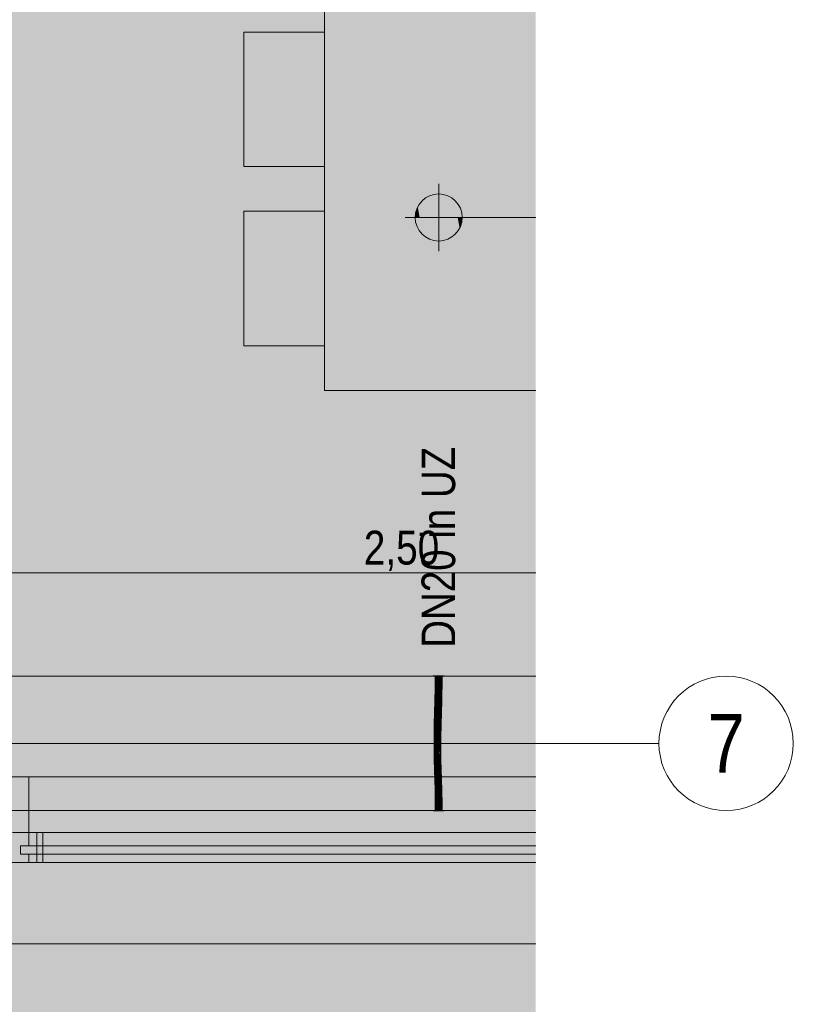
# Model space of a CAD drawing. Extents: x -620 to 300, y 62 to 1162.
# Tile 21 of 256: x 46 to 92, y 204 to 263. Entities that reach past the tile are written whole.
import ezdxf
from ezdxf.enums import TextEntityAlignment as Align
from ezdxf.lldxf.tags import DXFTag

# ---------------------------------------------------------------- set-up
doc = ezdxf.new("R2010")
doc.units = 0
doc.layers.get('0').update_dxf_attribs({"lineweight": 13})
for name, color, linetype, lineweight, true_color in [('30 -33 Aussenwände- 7 Fassade_ Elemente', 7, 'Continuous', 9, 0x00aacc), ('30 -34 Innenwände- 2 nichttragend', 7, 'Continuous', 18, 0xff7fe6), ('30 -35 Decken- 1 Konstruktion-Träger- Stahlbeton', 7, 'Continuous', 13, 0x33aa00), ('60- 61 allgemeine Ausstattung- 1 Möbel', 7, 'Continuous', 9, 0x00cccc), ('70 -76 Bemaßung- 2 Allgemein', 9, 'Continuous', 5, 0x808080), ('E_Leerrohr 20', 7, 'Continuous', 13, 0xcc0099), ('E_Leerrohr 20-Shading', 7, 'Continuous', 13, 0xcc0099), ('iwb_Layout Achsbezeichung', 1, 'Continuous', 13, 0xff0000), ('iwb_Layout BA_Markierung', 7, 'Continuous', 9, 0xbadcdc), ('iwb_Schraffur_Unterzug', 7, 'Continuous', 5, 0xffffcc)]:
    doc.layers.add(name, color=color, linetype=linetype, lineweight=lineweight, true_color=true_color)
for name, color, linetype, lineweight in [('70 -71 Achsen- 1 Gebäudeachsen', 7, 'STRICHPUNKT2-A06G94XR8I', 18), ('70 -72 Beschriftung- 5 Höhenkoten', 7, 'Continuous', 15), ('Detailelementbeschriftung', 7, 'Continuous', 9)]:
    doc.layers.add(name, color=color, linetype=linetype, lineweight=lineweight)
doc.styles.get("Standard").update_dxf_attribs({"font": 'ARIALN.TTF'})
tags = doc.linetypes.add('fein_strichliert-A06G94XS8I', pattern=[4, 1, -2, 1]).pattern_tags.tags
tags[8:9] = [DXFTag(74, 4), DXFTag(75, 0), DXFTag(340, '0'), DXFTag(46, 0.0), DXFTag(50, 0.0), DXFTag(44, 0.0), DXFTag(45, 0.0)]
tags[6:7] = [DXFTag(74, 4), DXFTag(75, 0), DXFTag(340, '0'), DXFTag(46, 0.0), DXFTag(50, 0.0), DXFTag(44, 0.0), DXFTag(45, 0.0)]
tags[4:5] = [DXFTag(74, 4), DXFTag(75, 0), DXFTag(340, '0'), DXFTag(46, 0.0), DXFTag(50, 0.0), DXFTag(44, 0.0), DXFTag(45, 0.0)]
tags = doc.linetypes.add('STRICHPUNKT2', pattern=[12.7, 6.35, -3.175, 0, -3.175]).pattern_tags.tags
tags[10:11] = [DXFTag(74, 4), DXFTag(75, 0), DXFTag(340, '0'), DXFTag(46, 0.0), DXFTag(50, 0.0), DXFTag(44, 0.0), DXFTag(45, 0.0)]
tags[8:9] = [DXFTag(74, 4), DXFTag(75, 0), DXFTag(340, '0'), DXFTag(46, 0.0), DXFTag(50, 0.0), DXFTag(44, 0.0), DXFTag(45, 0.0)]
tags[6:7] = [DXFTag(74, 4), DXFTag(75, 0), DXFTag(340, '0'), DXFTag(46, 0.0), DXFTag(50, 0.0), DXFTag(44, 0.0), DXFTag(45, 0.0)]
tags[4:5] = [DXFTag(74, 4), DXFTag(75, 0), DXFTag(340, '0'), DXFTag(46, 0.0), DXFTag(50, 0.0), DXFTag(44, 0.0), DXFTag(45, 0.0)]
tags = doc.linetypes.add('STRICHPUNKT2-A06G94XR8I', pattern=[12.7, 6.35, -3.175, 0, -3.175]).pattern_tags.tags
tags[10:11] = [DXFTag(74, 4), DXFTag(75, 0), DXFTag(340, '0'), DXFTag(46, 0.0), DXFTag(50, 0.0), DXFTag(44, 0.0), DXFTag(45, 0.0)]
tags[8:9] = [DXFTag(74, 4), DXFTag(75, 0), DXFTag(340, '0'), DXFTag(46, 0.0), DXFTag(50, 0.0), DXFTag(44, 0.0), DXFTag(45, 0.0)]
tags[6:7] = [DXFTag(74, 4), DXFTag(75, 0), DXFTag(340, '0'), DXFTag(46, 0.0), DXFTag(50, 0.0), DXFTag(44, 0.0), DXFTag(45, 0.0)]
tags[4:5] = [DXFTag(74, 4), DXFTag(75, 0), DXFTag(340, '0'), DXFTag(46, 0.0), DXFTag(50, 0.0), DXFTag(44, 0.0), DXFTag(45, 0.0)]

# ---------------------------------------------------------------- blocks, each defined once
blk = doc.blocks.new('Shading-A06G94XD8I', base_point=(70.725, 216.241))
at = {"layer": 'E_Leerrohr 20-Shading', "color": 213, "true_color": 0xd67fc0}
for points in [[(70.72, 215.453), (70.718, 216.241), (70.52, 215.453), (70.52, 216.241)], [(70.72, 215.453), (70.72, 216.241), (70.718, 216.241)], [(70.725, 216.241), (70.72, 215.453), (70.911, 216.065), (70.92, 215.453)], [(70.725, 216.241), (70.72, 216.241), (70.72, 215.453)], [(70.725, 216.241), (70.911, 216.065), (70.905, 216.241)], [(70.911, 216.065), (70.909, 216.241), (70.905, 216.241)], [(70.92, 215.453), (70.92, 216.241), (70.909, 216.241)], [(70.612, 215.453), (70.39, 215.453), (70.613, 215.441), (70.39, 215.441)], [(70.629, 215.441), (70.628, 215.453), (70.613, 215.441), (70.612, 215.453)], [(70.72, 215.441), (70.72, 215.453), (70.629, 215.441), (70.628, 215.453)], [(70.785, 215.453), (70.72, 215.453), (70.785, 215.441), (70.72, 215.441)], [(70.942, 215.441), (70.942, 215.453), (70.785, 215.441), (70.785, 215.453)], [(71.05, 215.441), (71.05, 215.453), (70.942, 215.441), (70.942, 215.453)]]:
    blk.add_solid(points, dxfattribs=at)
blk = doc.blocks.new('Shading-A06G94XF8I', base_point=(70.664, 222.665))
at = {"layer": 'E_Leerrohr 20-Shading', "color": 213, "true_color": 0xd67fc0}
for points in [[(70.494, 223.465), (70.39, 223.465), (70.494, 223.453), (70.39, 223.453)], [(70.566, 223.453), (70.565, 223.465), (70.494, 223.453), (70.494, 223.465)], [(70.664, 222.665), (70.52, 223.453), (70.52, 222.665)], [(70.664, 222.665), (70.662, 222.946), (70.52, 223.453), (70.651, 223.453)], [(70.58, 223.453), (70.579, 223.465), (70.566, 223.453), (70.565, 223.465)], [(70.608, 223.465), (70.579, 223.465), (70.608, 223.453), (70.58, 223.453)], [(70.608, 223.465), (70.608, 223.453), (70.633, 223.465), (70.633, 223.453)], [(70.633, 223.453), (70.72, 223.453), (70.633, 223.465), (70.72, 223.465)], [(70.662, 222.946), (70.658, 223.453), (70.651, 223.453)], [(70.677, 222.665), (70.671, 223.453), (70.664, 222.665), (70.658, 223.453)], [(70.7, 223.453), (70.671, 223.453), (70.702, 222.665), (70.677, 222.665)], [(70.702, 222.665), (70.72, 222.665), (70.7, 223.453), (70.72, 223.453)], [(70.785, 223.465), (70.72, 223.465), (70.785, 223.453), (70.72, 223.453)], [(70.769, 223.453), (70.72, 223.453), (70.724, 222.665), (70.72, 222.849)], [(70.769, 223.453), (70.724, 222.665), (70.765, 222.665)], [(70.769, 223.453), (70.765, 222.665), (70.838, 223.453), (70.826, 222.665)], [(70.931, 223.465), (70.785, 223.465), (70.931, 223.453), (70.785, 223.453)], [(70.838, 223.453), (70.826, 222.665), (70.872, 223.453), (70.856, 222.665)], [(70.856, 222.665), (70.92, 222.665), (70.872, 223.453), (70.92, 223.453)], [(70.931, 223.453), (70.936, 223.453), (70.931, 223.465), (70.936, 223.465)], [(70.936, 223.453), (70.991, 223.453), (70.936, 223.465), (70.991, 223.465)], [(70.991, 223.453), (71.05, 223.453), (70.991, 223.465), (71.05, 223.465)], [(70.72, 222.849), (70.72, 222.665), (70.724, 222.665)]]:
    blk.add_solid(points, dxfattribs=at)
blk = doc.blocks.new('Shading-A06G94XH8I', base_point=(70.62, 222.73))
at = {"layer": 'E_Leerrohr 20-Shading', "color": 223, "true_color": 0xc67fb4}
for points in [[(70.579, 223.453), (70.52, 223.453), (70.573, 222.731), (70.514, 222.732)], [(70.876, 223.453), (70.862, 223.453), (70.867, 222.726), (70.856, 222.726)], [(70.867, 222.726), (70.886, 222.726), (70.876, 223.453), (70.896, 223.453)], [(70.896, 223.453), (70.886, 222.726), (70.906, 223.453), (70.894, 222.726)], [(70.906, 223.453), (70.894, 222.726), (70.92, 223.453), (70.91, 222.726)], [(70.91, 222.726), (70.914, 222.726), (70.92, 223.453)], [(70.573, 222.731), (70.514, 222.732), (70.557, 222.007), (70.499, 222.009)], [(70.867, 222.726), (70.856, 222.726), (70.847, 222), (70.84, 222)], [(70.867, 222.726), (70.864, 222.59), (70.864, 222), (70.849, 222)], [(70.886, 222.726), (70.864, 222), (70.894, 222.726), (70.871, 222)], [(70.867, 222.726), (70.864, 222), (70.886, 222.726)], [(70.894, 222.726), (70.871, 222), (70.91, 222.726), (70.883, 221.999)], [(70.883, 221.999), (70.899, 221.999), (70.91, 222.726), (70.914, 222.726)], [(70.864, 222.59), (70.847, 222), (70.849, 222)], [(70.557, 222.007), (70.499, 222.009), (70.538, 221.283), (70.479, 221.284)], [(70.847, 222), (70.84, 222), (70.822, 221.275), (70.821, 221.275)], [(70.847, 222), (70.822, 221.275), (70.849, 222), (70.826, 221.275)], [(70.826, 221.275), (70.837, 221.275), (70.849, 222), (70.864, 222)], [(70.864, 222), (70.837, 221.275), (70.871, 222), (70.843, 221.275)], [(70.871, 222), (70.843, 221.275), (70.883, 221.999), (70.85, 221.274)], [(70.85, 221.274), (70.879, 221.274), (70.883, 221.999), (70.899, 221.999)], [(70.46, 220.559), (70.509, 220.558), (70.472, 221.016), (70.53, 221.015)], [(70.531, 221.015), (70.538, 221.283), (70.472, 221.016), (70.479, 221.284)], [(70.509, 220.558), (70.519, 220.557), (70.53, 221.015), (70.531, 221.015)], [(70.814, 221.008), (70.814, 221.013), (70.801, 220.551)], [(70.817, 220.981), (70.814, 221.008), (70.804, 220.551), (70.801, 220.551)], [(70.804, 220.551), (70.81, 220.551), (70.817, 220.981), (70.824, 220.914)], [(70.826, 221.275), (70.814, 221.008), (70.817, 220.981)], [(70.826, 221.275), (70.822, 221.275), (70.814, 221.008), (70.818, 221.142)], [(70.822, 221.275), (70.821, 221.275), (70.814, 221.013)], [(70.818, 221.142), (70.814, 221.013), (70.814, 221.008)], [(70.817, 220.981), (70.824, 220.914), (70.826, 221.275), (70.837, 221.275)], [(70.837, 221.275), (70.824, 220.914), (70.843, 221.275), (70.828, 220.869)], [(70.838, 221.014), (70.834, 221.014), (70.831, 220.844), (70.828, 220.869)], [(70.872, 221.013), (70.838, 221.014), (70.86, 220.55), (70.831, 220.844)], [(70.85, 221.274), (70.843, 221.275), (70.838, 221.014), (70.834, 221.014)], [(70.879, 221.274), (70.85, 221.274), (70.872, 221.013), (70.838, 221.014)], [(70.509, 220.558), (70.46, 220.559), (70.486, 219.831), (70.447, 219.832)], [(70.505, 219.831), (70.519, 220.557), (70.486, 219.831), (70.509, 220.558)], [(70.791, 219.828), (70.81, 220.551), (70.788, 219.828), (70.804, 220.551)], [(70.804, 220.551), (70.801, 220.551), (70.788, 219.828)], [(70.81, 220.551), (70.791, 219.828), (70.805, 220.156), (70.794, 219.828)], [(70.805, 220.156), (70.795, 219.828), (70.86, 220.55), (70.847, 219.827)], [(70.805, 220.156), (70.86, 220.55), (70.817, 220.551)], [(70.816, 220.551), (70.805, 220.156), (70.817, 220.551)], [(70.81, 220.551), (70.805, 220.156), (70.816, 220.551)], [(70.824, 220.914), (70.81, 220.551), (70.828, 220.869), (70.816, 220.551)], [(70.828, 220.869), (70.816, 220.551), (70.831, 220.844), (70.817, 220.551)], [(70.817, 220.551), (70.86, 220.55), (70.831, 220.844)], [(70.444, 219.299), (70.482, 219.299), (70.447, 219.832), (70.486, 219.831)], [(70.482, 219.299), (70.503, 219.299), (70.486, 219.831), (70.505, 219.831)], [(70.791, 219.828), (70.788, 219.828), (70.786, 219.302)], [(70.79, 219.465), (70.792, 219.538), (70.789, 219.681), (70.791, 219.828)], [(70.795, 219.828), (70.79, 219.303), (70.847, 219.827), (70.844, 219.303)], [(70.791, 219.828), (70.792, 219.538), (70.794, 219.828)], [(70.792, 219.538), (70.795, 219.828), (70.794, 219.828)], [(70.794, 219.828), (70.795, 219.828), (70.805, 220.156)], [(70.443, 219.104), (70.481, 219.104), (70.444, 219.299), (70.482, 219.299)], [(70.481, 219.104), (70.502, 219.104), (70.482, 219.299), (70.503, 219.299)], [(70.786, 219.302), (70.785, 219.105), (70.786, 219.3)], [(70.785, 219.105), (70.787, 219.105), (70.786, 219.3), (70.789, 219.29)], [(70.789, 219.681), (70.786, 219.302), (70.786, 219.3)], [(70.786, 219.3), (70.79, 219.465), (70.788, 219.465)], [(70.789, 219.29), (70.791, 219.465), (70.786, 219.3), (70.79, 219.465)], [(70.787, 219.105), (70.843, 219.105), (70.789, 219.29)], [(70.79, 219.465), (70.789, 219.681), (70.788, 219.465)], [(70.79, 219.303), (70.789, 219.29), (70.844, 219.303), (70.843, 219.105)], [(70.791, 219.465), (70.792, 219.538), (70.79, 219.465)], [(70.481, 219.104), (70.443, 219.104), (70.494, 218.493), (70.451, 218.492)], [(70.51, 218.494), (70.502, 219.104), (70.494, 218.493), (70.481, 219.104)], [(70.851, 218.5), (70.843, 219.105), (70.793, 218.499), (70.787, 219.105)], [(70.494, 218.493), (70.451, 218.492), (70.52, 217.884), (70.466, 217.882)], [(70.525, 217.884), (70.51, 218.494), (70.52, 217.884), (70.494, 218.493)], [(70.851, 218.5), (70.793, 218.499), (70.866, 217.893), (70.807, 217.892)], [(70.543, 217.275), (70.532, 217.645), (70.466, 217.882), (70.52, 217.884)], [(70.543, 217.275), (70.466, 217.882), (70.484, 217.273)], [(70.532, 217.645), (70.525, 217.884), (70.52, 217.884)], [(70.866, 217.893), (70.807, 217.892), (70.884, 217.285), (70.826, 217.283)], [(70.543, 217.275), (70.484, 217.273), (70.56, 216.667), (70.502, 216.666)], [(70.884, 217.285), (70.826, 217.283), (70.902, 216.676), (70.843, 216.674)], [(70.56, 216.667), (70.502, 216.666), (70.574, 216.06), (70.515, 216.059)], [(70.902, 216.676), (70.843, 216.674), (70.915, 216.065), (70.857, 216.064)], [(70.574, 216.06), (70.515, 216.059), (70.579, 215.453), (70.52, 215.453)], [(70.915, 216.065), (70.857, 216.064), (70.92, 215.453), (70.862, 215.453)]]:
    blk.add_solid(points, dxfattribs=at)
at = {"layer": 'E_Leerrohr 20-Shading', "color": 231, "true_color": 0xe17fc9}
for points in [[(70.576, 222.731), (70.598, 223.453), (70.573, 222.731), (70.59, 223.453)], [(70.59, 223.453), (70.579, 223.453), (70.573, 222.731)], [(70.62, 222.73), (70.613, 223.453), (70.576, 222.731), (70.598, 223.453)], [(70.642, 222.73), (70.637, 223.453), (70.62, 222.73), (70.613, 223.453)], [(70.686, 222.729), (70.686, 223.453), (70.642, 222.73), (70.637, 223.453)], [(70.714, 222.729), (70.72, 223.453), (70.686, 222.729), (70.686, 223.453)], [(70.72, 223.453), (70.714, 222.729), (70.719, 222.728)], [(70.719, 222.728), (70.725, 222.728), (70.72, 223.453)], [(70.725, 222.728), (70.856, 222.726), (70.72, 223.453), (70.862, 223.453)], [(70.623, 222.006), (70.62, 222.73), (70.56, 222.129), (70.576, 222.731)], [(70.576, 222.731), (70.573, 222.731), (70.56, 222.129)], [(70.642, 222.005), (70.642, 222.73), (70.623, 222.006), (70.62, 222.73)], [(70.642, 222.005), (70.686, 222.729), (70.642, 222.73)], [(70.642, 222.005), (70.677, 222.004), (70.686, 222.729), (70.685, 222.59)], [(70.699, 222.004), (70.714, 222.729), (70.681, 222.004), (70.686, 222.729)], [(70.719, 222.728), (70.714, 222.729), (70.714, 222.003), (70.699, 222.004)], [(70.714, 222.003), (70.736, 222.003), (70.719, 222.728), (70.725, 222.728)], [(70.736, 222.003), (70.84, 222), (70.725, 222.728), (70.856, 222.726)], [(70.623, 222.006), (70.56, 222.129), (70.557, 222.007)], [(70.677, 222.004), (70.681, 222.004), (70.685, 222.59)], [(70.623, 222.006), (70.557, 222.007), (70.624, 221.28), (70.538, 221.283)], [(70.64, 221.28), (70.642, 222.005), (70.624, 221.28), (70.623, 222.006)], [(70.64, 221.28), (70.666, 221.279), (70.642, 222.005), (70.677, 222.004)], [(70.666, 221.279), (70.675, 221.279), (70.677, 222.004), (70.681, 222.004)], [(70.679, 221.279), (70.699, 222.004), (70.675, 221.279), (70.681, 222.004)], [(70.714, 222.003), (70.699, 222.004), (70.708, 221.278), (70.679, 221.279)], [(70.821, 221.275), (70.84, 222), (70.708, 221.278), (70.714, 222.003)], [(70.531, 221.015), (70.519, 220.557), (70.538, 220.557)], [(70.538, 220.557), (70.541, 220.564), (70.531, 221.015), (70.532, 221.057)], [(70.532, 221.057), (70.533, 221.016), (70.538, 221.283), (70.583, 221.015)], [(70.533, 221.016), (70.541, 220.564), (70.583, 221.015), (70.625, 220.766)], [(70.624, 221.015), (70.624, 221.28), (70.583, 221.015), (70.538, 221.283)], [(70.625, 220.766), (70.624, 221.015), (70.583, 221.015)], [(70.64, 221.28), (70.624, 221.28), (70.639, 220.681), (70.625, 220.766)], [(70.64, 221.28), (70.639, 220.681), (70.666, 221.279), (70.663, 221.088)], [(70.663, 221.088), (70.639, 220.681), (70.655, 220.583)], [(70.675, 221.279), (70.663, 221.088), (70.66, 220.554), (70.655, 220.583)], [(70.673, 221.143), (70.675, 221.279), (70.66, 220.554)], [(70.672, 221.015), (70.673, 221.143), (70.66, 220.554)], [(70.672, 221.015), (70.66, 220.554), (70.675, 221.015), (70.664, 220.554)], [(70.663, 221.088), (70.675, 221.279), (70.666, 221.279)], [(70.664, 220.554), (70.763, 220.552), (70.675, 221.015), (70.754, 221.014)], [(70.672, 221.015), (70.679, 221.279), (70.675, 221.279)], [(70.672, 221.015), (70.706, 221.014), (70.679, 221.279), (70.708, 221.278)], [(70.706, 221.014), (70.814, 221.013), (70.708, 221.278), (70.821, 221.275)], [(70.763, 220.552), (70.801, 220.551), (70.754, 221.014), (70.814, 221.013)], [(70.538, 220.557), (70.519, 220.557), (70.548, 219.831), (70.505, 219.831)], [(70.541, 220.564), (70.538, 220.557), (70.541, 220.557)], [(70.548, 219.831), (70.551, 219.831), (70.538, 220.557), (70.541, 220.557)], [(70.625, 220.555), (70.625, 220.766), (70.541, 220.557), (70.541, 220.564)], [(70.551, 219.831), (70.629, 219.83), (70.541, 220.557), (70.625, 220.555)], [(70.625, 220.555), (70.638, 220.555), (70.625, 220.766), (70.639, 220.681)], [(70.64, 219.829), (70.638, 220.555), (70.629, 219.83), (70.625, 220.555)], [(70.639, 220.681), (70.638, 220.555), (70.655, 220.583), (70.655, 220.554)], [(70.64, 219.829), (70.647, 219.829), (70.638, 220.555), (70.655, 220.554)], [(70.647, 219.829), (70.66, 220.554), (70.655, 220.554)], [(70.664, 220.554), (70.66, 220.554), (70.65, 219.829), (70.647, 219.829)], [(70.773, 219.828), (70.763, 220.552), (70.65, 219.829), (70.664, 220.554)], [(70.655, 220.554), (70.66, 220.554), (70.655, 220.583)], [(70.788, 219.828), (70.801, 220.551), (70.773, 219.828), (70.763, 220.552)], [(70.551, 219.589), (70.505, 219.831), (70.508, 219.104), (70.503, 219.299)], [(70.548, 219.831), (70.505, 219.831), (70.551, 219.589)], [(70.635, 219.301), (70.629, 219.83), (70.551, 219.589), (70.548, 219.831)], [(70.637, 219.138), (70.64, 219.829), (70.629, 219.83)], [(70.64, 219.829), (70.637, 219.138), (70.641, 219.678), (70.643, 219.105)], [(70.644, 219.301), (70.647, 219.829), (70.64, 219.829)], [(70.644, 219.301), (70.774, 219.302), (70.647, 219.829), (70.773, 219.828)], [(70.774, 219.302), (70.786, 219.302), (70.773, 219.828), (70.788, 219.828)], [(70.503, 219.299), (70.502, 219.104), (70.508, 219.104)], [(70.552, 219.558), (70.551, 219.589), (70.553, 219.104), (70.508, 219.104)], [(70.635, 219.301), (70.551, 219.589), (70.606, 219.3)], [(70.551, 219.589), (70.554, 219.3), (70.606, 219.3)], [(70.557, 219.104), (70.552, 219.558), (70.553, 219.104)], [(70.554, 219.3), (70.637, 219.138), (70.606, 219.3)], [(70.554, 219.3), (70.557, 219.104), (70.637, 219.138), (70.637, 219.105)], [(70.637, 219.138), (70.635, 219.301), (70.606, 219.3)], [(70.643, 219.105), (70.644, 219.301), (70.641, 219.678)], [(70.643, 219.105), (70.775, 219.105), (70.644, 219.301), (70.774, 219.302)], [(70.775, 219.105), (70.785, 219.105), (70.774, 219.302), (70.786, 219.302)], [(70.508, 219.104), (70.502, 219.104), (70.523, 218.494), (70.51, 218.494)], [(70.523, 218.494), (70.547, 218.494), (70.508, 219.104), (70.553, 219.104)], [(70.547, 218.494), (70.561, 218.495), (70.553, 219.104), (70.557, 219.104)], [(70.65, 218.496), (70.637, 219.105), (70.561, 218.495), (70.557, 219.104)], [(70.637, 219.105), (70.643, 219.105), (70.637, 219.138)], [(70.651, 218.496), (70.643, 219.105), (70.65, 218.496), (70.637, 219.105)], [(70.775, 219.105), (70.643, 219.105), (70.769, 218.498), (70.651, 218.496)], [(70.793, 218.499), (70.785, 219.105), (70.769, 218.498), (70.775, 219.105)], [(70.523, 218.494), (70.51, 218.494), (70.536, 217.884), (70.525, 217.884)], [(70.536, 217.884), (70.537, 217.884), (70.523, 218.494), (70.547, 218.494)], [(70.537, 217.884), (70.565, 217.885), (70.547, 218.494), (70.561, 218.495)], [(70.666, 217.888), (70.651, 218.496), (70.565, 217.885), (70.561, 218.495)], [(70.793, 218.499), (70.651, 218.496), (70.807, 217.892), (70.666, 217.888)], [(70.536, 217.856), (70.536, 217.884), (70.532, 217.645), (70.525, 217.884)], [(70.548, 217.275), (70.536, 217.856), (70.543, 217.275), (70.532, 217.645)], [(70.567, 217.276), (70.565, 217.885), (70.548, 217.275), (70.536, 217.884)], [(70.684, 217.279), (70.666, 217.888), (70.567, 217.276), (70.565, 217.885)], [(70.807, 217.892), (70.666, 217.888), (70.826, 217.283), (70.684, 217.279)], [(70.548, 217.275), (70.543, 217.275), (70.56, 216.667)], [(70.57, 216.667), (70.567, 217.276), (70.56, 216.667), (70.548, 217.275)], [(70.702, 216.671), (70.684, 217.279), (70.57, 216.667), (70.567, 217.276)], [(70.826, 217.283), (70.684, 217.279), (70.843, 216.674), (70.702, 216.671)], [(70.57, 216.667), (70.56, 216.667), (70.574, 216.06)], [(70.715, 216.062), (70.702, 216.671), (70.574, 216.06), (70.57, 216.667)], [(70.843, 216.674), (70.702, 216.671), (70.857, 216.064), (70.715, 216.062)], [(70.715, 216.062), (70.574, 216.06), (70.72, 215.453), (70.579, 215.453)], [(70.857, 216.064), (70.715, 216.062), (70.862, 215.453), (70.72, 215.453)]]:
    blk.add_solid(points, dxfattribs=at)
blk = doc.blocks.new('Polygon-A06G94XL8I')
at = {"color": 0, "linetype": 'ByBlock', "lineweight": -2, "ltscale": 0.13}
blk.add_solid([(41.831, 86.61), (41.664, 1083.814), (76.501, 86.518), (76.501, 1083.814)], dxfattribs=at)
blk = doc.blocks.new('Referenz-A06G94XT8I')
at = {"layer": '30 -33 Aussenwände- 7 Fassade_ Elemente', "color": 0, "linetype": 'Continuous', "lineweight": -2, "ltscale": 0.13}
for p, q in [((45.347, 214.153), (47.15, 214.153)), ((46.796, 212.353), (46.796, 214.153)), ((46.796, 214.153), (76.501, 214.153)), ((47.15, 214.153), (47.15, 212.353)), ((47.15, 212.353), (45.347, 212.353)), ((76.501, 212.353), (46.796, 212.353))]:
    blk.add_line(p, q, dxfattribs=at)
at = {"layer": '30 -33 Aussenwände- 7 Fassade_ Elemente', "color": 0, "linetype": 'fein_strichliert-A06G94XS8I', "lineweight": -2, "ltscale": 0.13}
blk.add_line((76.501, 207.513), (40.42, 207.513), dxfattribs=at)
at = {"layer": '30 -34 Innenwände- 2 nichttragend', "color": 0, "lineweight": -2}
for p, q in [((46.32, 217.453), (43.92, 217.453)), ((46.32, 213.353), (46.32, 217.453)), ((46.32, 217.453), (76.501, 217.453)), ((45.82, 212.853), (45.82, 213.353)), ((76.501, 213.353), (45.82, 213.353)), ((45.82, 212.853), (45.82, 213.353)), ((45.82, 213.353), (76.501, 213.353)), ((45.82, 213.353), (46.32, 213.353)), ((46.32, 212.853), (45.82, 212.853)), ((76.501, 212.853), (45.82, 212.853)), ((45.82, 212.853), (76.501, 212.853)), ((46.32, 212.353), (46.32, 212.853)), ((43.92, 212.353), (46.32, 212.353)), ((46.32, 212.353), (76.501, 212.353))]:
    blk.add_line(p, q, dxfattribs=at)
at = {"layer": '30 -35 Decken- 1 Konstruktion-Träger- Stahlbeton', "color": 0, "linetype": 'fein_strichliert-A06G94XS8I', "lineweight": -2, "ltscale": 0.13}
for p, q in [((43.42, 223.453), (76.501, 223.453)), ((43.42, 215.453), (76.501, 215.453))]:
    blk.add_line(p, q, dxfattribs=at)
at = {"layer": '60- 61 allgemeine Ausstattung- 1 Möbel', "color": 0, "linetype": 'Continuous', "lineweight": -2, "ltscale": 0.13}
for p, q in [((63.92, 240.453), (63.92, 264.453)), ((59.12, 253.787), (59.12, 261.787)), ((59.12, 261.787), (63.92, 261.787)), ((63.92, 261.787), (63.92, 253.787)), ((63.92, 253.787), (59.12, 253.787)), ((59.12, 243.12), (59.12, 251.12)), ((59.12, 251.12), (63.92, 251.12)), ((63.92, 251.12), (63.92, 243.12)), ((63.92, 243.12), (59.12, 243.12)), ((76.501, 240.453), (63.92, 240.453))]:
    blk.add_line(p, q, dxfattribs=at)
at = {"layer": '70 -71 Achsen- 1 Gebäudeachsen', "color": 0, "linetype": 'STRICHPUNKT2-A06G94XR8I', "lineweight": -2, "ltscale": 0.13}
blk.add_line((-538.631, 219.453), (76.501, 219.453), dxfattribs=at)
at = {"layer": '70 -72 Beschriftung- 5 Höhenkoten', "color": 0, "linetype": 'Continuous', "lineweight": -2, "ltscale": 0.13}
for p, q in [((70.72, 248.753), (70.72, 252.753)), ((70.72, 250.753), (70.72, 252.153)), ((70.72, 252.153), (70.72, 250.753)), ((68.72, 250.753), (76.501, 250.753)), ((69.32, 250.753), (70.72, 250.753)), ((70.72, 250.753), (69.32, 250.753)), ((70.72, 250.753), (72.12, 250.753)), ((72.12, 250.753), (70.72, 250.753)), ((70.72, 250.753), (70.72, 249.353)), ((70.72, 249.353), (70.72, 250.753))]:
    blk.add_line(p, q, dxfattribs=at)
for major_axis in [(0, 1.4), (1.4, 0), (-1.4, 0), (0, -1.4)]:
    blk.add_ellipse((70.72, 250.753), major_axis=major_axis, ratio=1, start_param=0, end_param=1.570796, dxfattribs=at)
at = {"layer": '70 -72 Beschriftung- 5 Höhenkoten', "color": 0, "lineweight": -2}
for points in [[(70.085, 250.753), (69.898, 251.886), (70.085, 252.001)], [(70.288, 250.753), (70.085, 252.001), (70.288, 252.085)], [(70.085, 250.753), (70.085, 252.001), (70.288, 250.753)], [(70.501, 250.753), (70.288, 252.085), (70.501, 252.136)], [(70.288, 250.753), (70.288, 252.085), (70.501, 250.753)], [(70.72, 250.753), (70.501, 252.136), (70.72, 252.153)], [(70.501, 250.753), (70.501, 252.136), (70.72, 250.753)], [(69.588, 250.753), (69.473, 251.389), (69.588, 251.576)], [(69.73, 250.753), (69.588, 251.576), (69.73, 251.743)], [(69.588, 250.753), (69.588, 251.576), (69.73, 250.753)], [(69.898, 250.753), (69.73, 251.743), (69.898, 251.886)], [(69.73, 250.753), (69.73, 251.743), (69.898, 250.753)], [(69.898, 250.753), (69.898, 251.886), (70.085, 250.753)], [(69.338, 250.753), (69.32, 250.753), (69.338, 250.972)], [(69.389, 250.753), (69.338, 250.972), (69.389, 251.186)], [(69.338, 250.753), (69.338, 250.972), (69.389, 250.753)], [(69.473, 250.753), (69.389, 251.186), (69.473, 251.389)], [(69.389, 250.753), (69.389, 251.186), (69.473, 250.753)], [(69.473, 250.753), (69.473, 251.389), (69.588, 250.753)], [(70.72, 249.353), (70.72, 250.753), (70.939, 249.371)], [(70.939, 249.371), (70.72, 250.753), (70.939, 250.753)], [(70.939, 249.371), (70.939, 250.753), (71.153, 249.422)], [(71.153, 249.422), (70.939, 250.753), (71.153, 250.753)], [(71.153, 249.422), (71.153, 250.753), (71.356, 249.506)], [(71.356, 249.506), (71.153, 250.753), (71.356, 250.753)], [(71.356, 249.506), (71.356, 250.753), (71.543, 249.621)], [(71.543, 249.621), (71.356, 250.753), (71.543, 250.753)], [(71.543, 249.621), (71.543, 250.753), (71.71, 249.763)], [(71.71, 249.763), (71.543, 250.753), (71.71, 250.753)], [(71.71, 249.763), (71.71, 250.753), (71.853, 249.931)], [(71.853, 249.931), (71.71, 250.753), (71.853, 250.753)], [(71.853, 249.931), (71.853, 250.753), (71.968, 250.118)], [(71.968, 250.118), (71.853, 250.753), (71.968, 250.753)], [(71.968, 250.118), (71.968, 250.753), (72.052, 250.321)], [(72.052, 250.321), (71.968, 250.753), (72.052, 250.753)], [(72.052, 250.321), (72.052, 250.753), (72.103, 250.534)], [(72.103, 250.534), (72.052, 250.753), (72.103, 250.753)], [(72.103, 250.534), (72.103, 250.753), (72.12, 250.753)]]:
    blk.add_solid(points, dxfattribs=at)
at = {"layer": '70 -76 Bemaßung- 2 Allgemein', "color": 0, "linetype": 'Continuous', "lineweight": -2, "ltscale": 0.13}
blk.add_line((76.501, 229.594), (44.481, 229.594), dxfattribs=at)
at = {"layer": '70 -76 Bemaßung- 2 Allgemein', "color": 0, "linetype": 'Continuous', "lineweight": -2, "ltscale": 0.13, "insert": (66.262, 232.11), "char_height": 2.01377, "attachment_point": 1}
blk.add_mtext('{\\fArial Narrow;2,50}', dxfattribs=at)
blk = doc.blocks.new('Referenz-A06G94XV8I')
at = {"layer": 'iwb_Schraffur_Unterzug', "linetype": 'Continuous', "ltscale": 0.13}
for points in [[(-538.631, 223.453), (76.501, 223.453), (76.501, 222.531)], [(-538.631, 223.453), (76.501, 222.531), (-538.631, 221.28)], [(-538.631, 221.28), (76.501, 222.531), (76.501, 216.376)], [(-538.631, 221.28), (76.501, 216.376), (-538.631, 217.627)], [(-538.631, 217.627), (76.501, 216.376), (76.501, 215.453)], [(-538.631, 217.627), (76.501, 215.453), (-538.631, 215.453)]]:
    blk.add_solid(points, dxfattribs=at)
blk = doc.blocks.new('Enddeckel-A06G953F8I')
at = {"color": 0, "linetype": 'ByBlock', "lineweight": -2, "ltscale": 0.13}
for p, q in [((70.52, 216.241), (70.52, 215.453)), ((70.638, 216.241), (70.52, 216.241)), ((70.803, 216.241), (70.638, 216.241)), ((70.92, 216.241), (70.803, 216.241)), ((70.92, 215.453), (70.92, 216.241)), ((70.39, 215.453), (70.39, 215.441)), ((70.584, 215.453), (70.39, 215.453)), ((70.584, 215.441), (70.39, 215.441)), ((70.638, 215.453), (70.52, 215.453)), ((70.857, 215.453), (70.584, 215.453)), ((70.857, 215.441), (70.584, 215.441)), ((70.803, 215.453), (70.638, 215.453)), ((70.92, 215.453), (70.803, 215.453)), ((71.05, 215.453), (70.857, 215.453)), ((71.05, 215.441), (70.857, 215.441)), ((71.05, 215.441), (71.05, 215.453))]:
    blk.add_line(p, q, dxfattribs=at)
at = {"color": 0, "linetype": 'STRICHPUNKT2', "lineweight": 5, "ltscale": 0.13}
blk.add_line((70.72, 215.453), (70.72, 216.241), dxfattribs=at)
blk = doc.blocks.new('Enddeckel-A06G953H8I')
at = {"color": 0, "linetype": 'ByBlock', "lineweight": -2, "ltscale": 0.13}
for p, q in [((70.39, 223.465), (70.39, 223.453)), ((70.39, 223.465), (70.584, 223.465)), ((70.39, 223.453), (70.584, 223.453)), ((70.52, 223.453), (70.52, 222.665)), ((70.52, 223.453), (70.638, 223.453)), ((70.584, 223.465), (70.857, 223.465)), ((70.584, 223.453), (70.857, 223.453)), ((70.638, 223.453), (70.803, 223.453)), ((70.803, 223.453), (70.92, 223.453)), ((70.857, 223.465), (71.05, 223.465)), ((70.857, 223.453), (71.05, 223.453)), ((70.92, 222.665), (70.92, 223.453)), ((71.05, 223.453), (71.05, 223.465)), ((70.52, 222.665), (70.638, 222.665)), ((70.638, 222.665), (70.803, 222.665)), ((70.803, 222.665), (70.92, 222.665))]:
    blk.add_line(p, q, dxfattribs=at)
at = {"color": 0, "linetype": 'STRICHPUNKT2', "lineweight": 5, "ltscale": 0.13}
blk.add_line((70.72, 223.453), (70.72, 222.665), dxfattribs=at)
blk = doc.blocks.new('Flexrohr-A06G953J8I')
at = {"color": 0, "linetype": 'ByBlock', "lineweight": -2, "ltscale": 0.13}
for p, q in [((70.52, 223.453), (70.514, 222.732)), ((70.52, 223.453), (70.92, 223.453)), ((70.92, 223.453), (70.914, 222.726)), ((70.514, 222.732), (70.499, 222.009)), ((70.529, 223.055), (70.905, 223.052)), ((70.914, 222.726), (70.899, 221.999)), ((70.516, 222.258), (70.892, 222.25)), ((70.525, 222.656), (70.901, 222.65)), ((70.499, 222.009), (70.479, 221.284)), ((70.507, 221.858), (70.883, 221.849)), ((70.899, 221.999), (70.879, 221.274)), ((70.479, 221.284), (70.46, 220.559)), ((70.485, 221.059), (70.861, 221.049)), ((70.496, 221.459), (70.872, 221.449)), ((70.879, 221.274), (70.86, 220.55)), ((70.46, 220.559), (70.447, 219.832)), ((70.475, 220.658), (70.851, 220.65)), ((70.86, 220.55), (70.847, 219.827)), ((70.447, 219.832), (70.443, 219.104)), ((70.459, 219.856), (70.835, 219.852)), ((70.467, 220.258), (70.842, 220.251)), ((70.847, 219.827), (70.843, 219.105)), ((70.457, 219.455), (70.833, 219.454)), ((70.443, 219.104), (70.451, 218.492)), ((70.456, 219.053), (70.832, 219.055)), ((70.461, 218.652), (70.837, 218.657)), ((70.843, 219.105), (70.851, 218.5)), ((70.451, 218.492), (70.466, 217.882)), ((70.469, 218.25), (70.845, 218.259)), ((70.851, 218.5), (70.866, 217.893)), ((70.466, 217.882), (70.484, 217.273)), ((70.479, 217.849), (70.855, 217.86)), ((70.491, 217.449), (70.867, 217.46)), ((70.866, 217.893), (70.884, 217.285)), ((70.484, 217.273), (70.502, 216.666)), ((70.503, 217.05), (70.879, 217.06)), ((70.884, 217.285), (70.902, 216.676)), ((70.502, 216.666), (70.515, 216.059)), ((70.514, 216.65), (70.89, 216.66)), ((70.523, 216.252), (70.899, 216.259)), ((70.902, 216.676), (70.915, 216.065)), ((70.515, 216.059), (70.52, 215.453)), ((70.529, 215.853), (70.905, 215.857)), ((70.915, 216.065), (70.92, 215.453)), ((70.52, 215.453), (70.92, 215.453)), ((70.532, 215.455), (70.908, 215.455))]:
    blk.add_line(p, q, dxfattribs=at)
blk = doc.blocks.new('Einzeiliger Text-A06G953L8I')
at = {"color": 0, "lineweight": -2, "insert": (69.701, 225.142), "char_height": 2, "attachment_point": 1, "rotation": 90}
blk.add_mtext('{\\fArial Narrow;DN20 in UZ}', dxfattribs=at)

msp = doc.modelspace()

# ---------------------------------------------------------------- linework, layer by layer
at = {"layer": 'iwb_Layout Achsbezeichung', "linetype": 'STRICHPUNKT2', "lineweight": 13, "ltscale": 0.39}
msp.add_line((76.501, 219.453), (83.837, 219.453), dxfattribs=at)
at = {"layer": 'iwb_Layout Achsbezeichung', "ltscale": 0.39, "extrusion": (0, 0, -1)}
msp.add_circle((-87.837, 219.453), 4, dxfattribs=at)

# ---------------------------------------------------------------- block references
at = {"color": 8, "lineweight": 13, "ltscale": 0.13, "true_color": 0x808080}
msp.add_blockref('Referenz-A06G94XT8I', (0, 0), dxfattribs=at)
at = {"color": 8, "lineweight": 25, "ltscale": 0.25, "true_color": 0x808080}
msp.add_blockref('Referenz-A06G94XV8I', (0, 0), dxfattribs=at)
at = {"layer": 'Detailelementbeschriftung', "ltscale": 0.13}
msp.add_blockref('Einzeiliger Text-A06G953L8I', (0, 0), dxfattribs=at)
at = {"layer": 'E_Leerrohr 20'}
for name, p in [('Shading-A06G94XF8I', (70.664, 222.665)), ('Shading-A06G94XH8I', (70.62, 222.73)), ('Shading-A06G94XD8I', (70.725, 216.241))]:
    msp.add_blockref(name, p, dxfattribs=at)
at = {"layer": 'E_Leerrohr 20', "ltscale": 0.13}
for name in ['Enddeckel-A06G953H8I', 'Flexrohr-A06G953J8I', 'Enddeckel-A06G953F8I']:
    msp.add_blockref(name, (0, 0), dxfattribs=at)
at = {"layer": 'iwb_Layout BA_Markierung', "ltscale": 0.13}
msp.add_blockref('Polygon-A06G94XL8I', (0, 0), dxfattribs=at)

# ---------------------------------------------------------------- texts
at = {"layer": 'iwb_Layout Achsbezeichung', "ltscale": 0.39}
msp.add_text('7', height=3.5, dxfattribs=at).set_placement((87.837, 219.453), align=Align.MIDDLE_CENTER)

doc.saveas('drawing.dxf')
